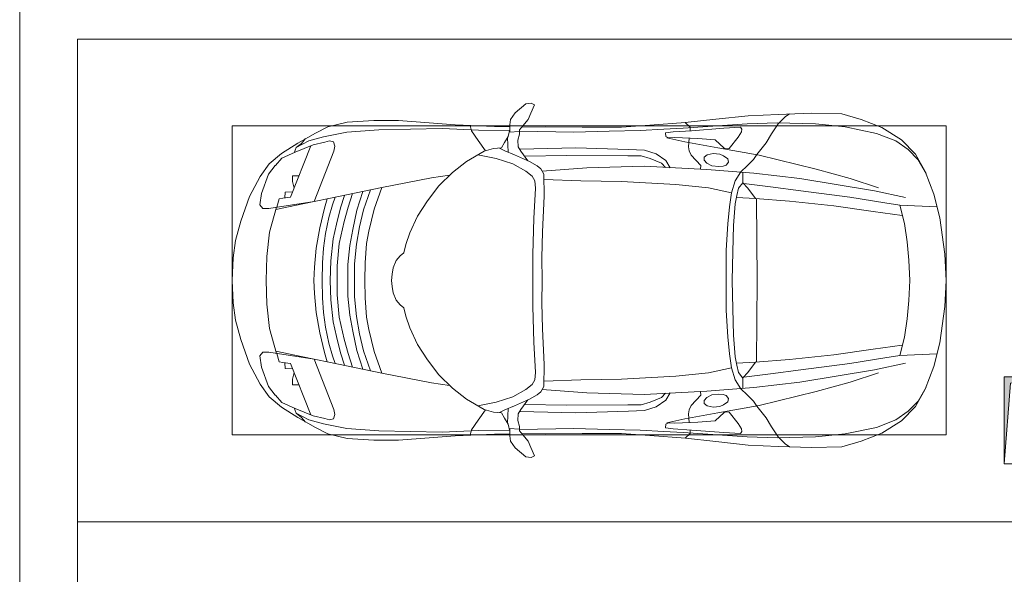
# Model space of a CAD drawing. Header units: millimetres. Extents: x -32229 to 170644, y -13689 to 125138.
# Tile 33 of 256: x -6265 to -1164, y 68227 to 71100. Entities that reach past the tile are written whole.
import ezdxf

# ---------------------------------------------------------------- set-up
doc = ezdxf.new("R2010")
doc.units = ezdxf.units.MM
for name, color, linetype, lineweight in [('A-DETL-GENF', 7, 'Continuous', 18), ('A-FLOR', 7, 'Continuous', 18), ('C-PRKG', 7, 'Continuous', 18), ('M-EQPM', 7, 'Continuous', 18)]:
    doc.layers.add(name, color=color, linetype=linetype, lineweight=lineweight)

# ---------------------------------------------------------------- blocks, each defined once
blk = doc.blocks.new('АР_Машиноместо - 4900x2400_М__5300х2500_-V14--01 ЭО')
at = {"layer": 'A-DETL-GENF', "color": 253, "lineweight": 13, "true_color": 0xaaaaaa}
for p, q in [((1132.7, -806), (1044.2, -818.6)), ((1250, -800), (1132.7, -806)), ((1250, -800), (1367.3, -806)), ((1367.3, -806), (1455.8, -818.6)), ((943.3, -845.1), (815.8, -891)), ((1044.2, -818.6), (943.3, -845.1)), ((1455.8, -818.6), (1556.7, -845.1)), ((1556.7, -845.1), (1684.2, -891)), ((815.8, -891), (711.9, -946.2)), ((1684.2, -891), (1788.1, -946.2)), ((711.9, -946.2), (647.2, -992.8)), ((800.1, -952.6), (700.9, -989.1)), ((859, -944.1), (800.1, -952.6)), ((877.7, -958.9), (859, -944.1)), ((877.7, -991.4), (877.7, -958.9)), ((1622.3, -958.9), (1641, -944.1)), ((1622.3, -991.4), (1622.3, -958.9)), ((1641, -944.1), (1699.9, -952.6)), ((1699.9, -952.6), (1799.1, -989.1)), ((1788.1, -946.2), (1852.8, -992.8)), ((647.2, -992.8), (593.2, -1056.8)), ((700.9, -989.1), (655, -1024.3)), ((841.1, -1225.9), (877.7, -991.4)), ((1000.2, -994.5), (871.4, -1031.3)), ((1127.4, -979.8), (1000.2, -994.5)), ((1250, -977.6), (1127.4, -979.8)), ((1250, -977.6), (1372.6, -979.8)), ((1372.6, -979.8), (1499.8, -994.5)), ((1499.8, -994.5), (1628.6, -1031.3)), ((1658.9, -1225.9), (1622.3, -991.4)), ((1799.1, -989.1), (1845, -1024.3)), ((1852.8, -992.8), (1906.8, -1056.8)), ((593.2, -1056.8), (539.3, -1140.4)), ((617.9, -1057.3), (586.9, -1126.3)), ((654.7, -1024.4), (617.9, -1057.3)), ((882.6, -1027.5), (853.8, -1167.4)), ((1617.4, -1027.5), (1646.2, -1167.4)), ((1845.3, -1024.4), (1882.1, -1057.3)), ((1882.1, -1057.3), (1913.1, -1126.3)), ((1906.8, -1056.8), (1960.7, -1140.4)), ((589, -1121.6), (561.3, -1132.6)), ((1911, -1121.6), (1938.7, -1132.6)), ((539.3, -1140.4), (487.4, -1232.1)), ((540.4, -1159.6), (516.2, -1180.5)), ((561.3, -1132.6), (540.4, -1159.6)), ((586.9, -1126.3), (548.2, -1220.1)), ((853.8, -1167.4), (826.8, -1300.9)), ((1646.2, -1167.4), (1673.2, -1300.9)), ((1913.1, -1126.3), (1951.8, -1220.1)), ((1938.7, -1132.6), (1959.6, -1159.6)), ((1959.6, -1159.6), (1983.8, -1180.5)), ((1960.7, -1140.4), (2012.6, -1232.1)), ((548.2, -1220.1), (535, -1280.6)), ((1250, -1223.7), (1182.5, -1227.5)), ((1250, -1223.7), (1317.5, -1227.5)), ((1951.8, -1220.1), (1965, -1280.6)), ((487.4, -1232.1), (455.7, -1296.1)), ((580.7, -1327.1), (841.1, -1225.9)), ((978.6, -1254.6), (876.3, -1278.7)), ((1084.1, -1236), (978.6, -1254.6)), ((1083.6, -1274.6), (1007.1, -1283.7)), ((1159.1, -1267.9), (1083.6, -1274.6)), ((1182.5, -1227.5), (1084.1, -1236)), ((1250, -1266.6), (1159.1, -1267.9)), ((1250, -1266.6), (1340.9, -1267.9)), ((1317.5, -1227.5), (1415.9, -1236)), ((1340.9, -1267.9), (1416.4, -1274.6)), ((1415.9, -1236), (1521.4, -1254.6)), ((1416.4, -1274.6), (1492.9, -1283.7)), ((1521.4, -1254.6), (1623.7, -1278.7)), ((1919.3, -1327.1), (1658.9, -1225.9)), ((2012.6, -1232.1), (2044.3, -1296.1)), ((455.7, -1296.1), (430.8, -1396.6)), ((535, -1280.6), (527.2, -1305.2)), ((527.2, -1305.2), (531.8, -1326)), ((531.8, -1326), (554.4, -1333.3)), ((826.8, -1300.9), (770, -1576.5)), ((859.1, -1321.2), (819.9, -1334.4)), ((876.3, -1278.7), (828.3, -1293.7)), ((925.2, -1301.6), (859.1, -1321.2)), ((1007.1, -1283.7), (925.2, -1301.6)), ((1035, -1323.2), (958.3, -1341.1)), ((1148.3, -1312.4), (1035, -1323.2)), ((1250, -1309.3), (1148.3, -1312.4)), ((1250, -1309.3), (1351.7, -1312.4)), ((1351.7, -1312.4), (1465, -1323.2)), ((1465, -1323.2), (1541.7, -1341.1)), ((1492.9, -1283.7), (1574.8, -1301.6)), ((1574.8, -1301.6), (1640.9, -1321.2)), ((1623.7, -1278.7), (1671.7, -1293.7)), ((1640.9, -1321.2), (1680.1, -1334.4)), ((1673.2, -1300.9), (1730, -1576.5)), ((1968.2, -1326), (1945.6, -1333.3)), ((1965, -1280.6), (1972.8, -1305.2)), ((1972.8, -1305.2), (1968.2, -1326)), ((2044.3, -1296.1), (2069.2, -1396.6)), ((554.4, -1333.3), (580.7, -1327.1)), ((873.8, -1361.2), (809.9, -1383.1)), ((958.3, -1341.1), (873.8, -1361.2)), ((1059, -1354.8), (945.3, -1380.6)), ((1174.5, -1344.2), (1059, -1354.8)), ((1250, -1344.9), (1174.5, -1344.2)), ((1250, -1344.9), (1325.5, -1344.2)), ((1325.5, -1344.2), (1441, -1354.8)), ((1441, -1354.8), (1554.7, -1380.6)), ((1541.7, -1341.1), (1626.2, -1361.2)), ((1626.2, -1361.2), (1690.1, -1383.1)), ((1945.6, -1333.3), (1919.3, -1327.1)), ((430.8, -1396.6), (422, -1534.1)), ((871.4, -1401.1), (800.5, -1424.6)), ((945.3, -1380.6), (871.4, -1401.1)), ((986.2, -1425.6), (887, -1446.5)), ((1070, -1410.4), (986.2, -1425.6)), ((1168.3, -1399.8), (1070, -1410.4)), ((1250, -1400.1), (1168.3, -1399.8)), ((1250, -1400.1), (1331.7, -1399.8)), ((1331.7, -1399.8), (1430, -1410.4)), ((1430, -1410.4), (1513.8, -1425.6)), ((1513.8, -1425.6), (1613, -1446.5)), ((1554.7, -1380.6), (1628.6, -1401.1)), ((1628.6, -1401.1), (1699.5, -1424.6)), ((2069.2, -1396.6), (2078, -1534.1)), ((887, -1446.5), (790.4, -1477.3)), ((973.4, -1459.7), (884.3, -1480.8)), ((1061.9, -1445.7), (973.4, -1459.7)), ((1163.9, -1435.1), (1061.9, -1445.7)), ((1250, -1435.1), (1163.9, -1435.1)), ((1250, -1435.1), (1336.1, -1435.1)), ((1336.1, -1435.1), (1438.1, -1445.7)), ((1438.1, -1445.7), (1526.6, -1459.7)), ((1526.6, -1459.7), (1615.7, -1480.8)), ((1613, -1446.5), (1709.6, -1477.3)), ((884.3, -1480.8), (782, -1518.1)), ((994.9, -1509.3), (881.7, -1536.4)), ((1060, -1496.1), (994.9, -1509.3)), ((1159.3, -1489.1), (1060, -1496.1)), ((1250, -1488.3), (1159.3, -1489.1)), ((1250, -1488.3), (1340.7, -1489.1)), ((1340.7, -1489.1), (1440, -1496.1)), ((1440, -1496.1), (1505.1, -1509.3)), ((1505.1, -1509.3), (1618.3, -1536.4)), ((1615.7, -1480.8), (1718, -1518.1)), ((422, -1534.1), (422, -1662.9)), ((770, -1576.5), (718.3, -1834.2)), ((881.7, -1536.4), (770, -1576.5)), ((1618.3, -1536.4), (1730, -1576.5)), ((1730, -1576.5), (1781.7, -1834.2)), ((2078, -1534.1), (2078, -1662.9)), ((1217.8, -1629.1), (1184.7, -1635.7)), ((1217.8, -1629.1), (1250, -1626.8)), ((1282.2, -1629.1), (1250, -1626.8)), ((1282.2, -1629.1), (1315.3, -1635.7)), ((422, -1662.9), (434.8, -1820.7)), ((1123.5, -1670.9), (1107.2, -1689.8)), ((1147.5, -1650.5), (1123.5, -1670.9)), ((1184.7, -1635.7), (1147.5, -1650.5)), ((1315.3, -1635.7), (1352.5, -1650.5)), ((1352.5, -1650.5), (1376.5, -1670.9)), ((1376.5, -1670.9), (1392.8, -1689.8)), ((2078, -1662.9), (2065.2, -1820.7)), ((1004.2, -1721.4), (917, -1761.1)), ((1064.9, -1700.5), (1004.2, -1721.4)), ((1107.2, -1689.8), (1064.9, -1700.5)), ((1392.8, -1689.8), (1435.1, -1700.5)), ((1435.1, -1700.5), (1495.8, -1721.4)), ((1495.8, -1721.4), (1583, -1761.1)), ((917, -1761.1), (837.5, -1812.1)), ((1583, -1761.1), (1662.5, -1812.1)), ((434.8, -1820.7), (444.9, -1956.8)), ((718.3, -1834.2), (705.7, -1926.7)), ((837.5, -1812.1), (761.1, -1871.7)), ((1662.5, -1812.1), (1738.9, -1871.7)), ((1781.7, -1834.2), (1794.3, -1926.7)), ((2065.2, -1820.7), (2055.1, -1956.8)), ((761.1, -1871.7), (690.7, -1941.6)), ((1738.9, -1871.7), (1809.3, -1941.6)), ((444.9, -1956.8), (453, -2159.1)), ((690.7, -1941.6), (634.6, -2015)), ((1809.3, -1941.6), (1865.4, -2015)), ((2055.1, -1956.8), (2047, -2159.1)), ((475.1, -2041), (447.5, -2034.4)), ((634.6, -2015), (580.7, -2105.7)), ((1865.4, -2015), (1919.3, -2105.7)), ((2024.9, -2041), (2052.5, -2034.4)), ((525.5, -2074.6), (475.1, -2041)), ((578.8, -2112.6), (525.5, -2074.6)), ((619.7, -2168.6), (600.3, -2072.7)), ((1880.3, -2168.6), (1899.7, -2072.7)), ((1921.2, -2112.6), (1974.5, -2074.6)), ((1974.5, -2074.6), (2024.9, -2041)), ((580.7, -2105.7), (567.1, -2153.8)), ((1919.3, -2105.7), (1932.9, -2153.8)), ((453, -2159.1), (455, -2238.9)), ((567.1, -2153.8), (564.3, -2195.4)), ((579.9, -2213.8), (564.9, -2186.5)), ((647.3, -2254.2), (619.7, -2168.6)), ((1852.7, -2254.2), (1880.3, -2168.6)), ((1920.1, -2213.8), (1935.1, -2186.5)), ((1932.9, -2153.8), (1935.7, -2195.4)), ((2047, -2159.1), (2045, -2238.9)), ((381.7, -2266.4), (417.4, -2243.4)), ((417.4, -2243.4), (445.1, -2238.7)), ((445.1, -2238.7), (481.8, -2239.5)), ((505.1, -2230), (467.5, -2239.2)), ((482, -2235.6), (479.1, -2288.7)), ((536.7, -2211.8), (505.1, -2230)), ((586.6, -2231.3), (510.1, -2227.1)), ((564.3, -2195.4), (536.7, -2211.8)), ((600.8, -2263), (579.9, -2213.8)), ((1899.2, -2263), (1920.1, -2213.8)), ((1913.4, -2231.3), (1989.9, -2227.1)), ((1935.7, -2195.4), (1963.3, -2211.8)), ((1963.3, -2211.8), (1994.9, -2230)), ((1994.9, -2230), (2032.5, -2239.2)), ((2018, -2235.6), (2020.9, -2288.7)), ((2054.9, -2238.7), (2018.2, -2239.5)), ((2082.6, -2243.4), (2054.9, -2238.7)), ((2118.3, -2266.4), (2082.6, -2243.4)), ((335.2, -2322.3), (381.7, -2266.4)), ((470, -2290), (449.8, -2306.1)), ((493.6, -2288.6), (470, -2290)), ((523.3, -2281.2), (493.6, -2288.6)), ((559, -2282.6), (523.3, -2281.2)), ((580.6, -2296), (559, -2282.6)), ((633.8, -2340.5), (600.8, -2263)), ((685.1, -2322.3), (647.3, -2254.2)), ((1814.9, -2322.3), (1852.7, -2254.2)), ((1866.2, -2340.5), (1899.2, -2263)), ((1919.4, -2296), (1941, -2282.6)), ((1941, -2282.6), (1976.7, -2281.2)), ((1976.7, -2281.2), (2006.4, -2288.6)), ((2006.4, -2288.6), (2030, -2290)), ((2030, -2290), (2050.2, -2306.1)), ((2164.8, -2322.3), (2118.3, -2266.4)), ((333.1, -2350.6), (335.2, -2322.3)), ((417.4, -2333.8), (384.4, -2347.9)), ((449.8, -2306.1), (417.4, -2333.8)), ((454.5, -2423.6), (456, -2301.1)), ((630.6, -2332.9), (580.6, -2296)), ((603.5, -2534.3), (606.1, -2314.9)), ((656.7, -2380.3), (633.8, -2340.5)), ((710, -2355.4), (685.1, -2322.3)), ((1790, -2355.4), (1814.9, -2322.3)), ((1843.3, -2380.3), (1866.2, -2340.5)), ((1869.4, -2332.9), (1919.4, -2296)), ((1896.5, -2534.3), (1893.9, -2314.9)), ((2045.5, -2423.6), (2044, -2301.1)), ((2050.2, -2306.1), (2082.6, -2333.8)), ((2082.6, -2333.8), (2115.6, -2347.9)), ((2166.9, -2350.6), (2164.8, -2322.3)), ((341.2, -2366.2), (333.1, -2350.6)), ((384.4, -2347.9), (341.2, -2366.2)), ((672.8, -2399.7), (656.7, -2380.3)), ((734.3, -2368.8), (710, -2355.4)), ((772.7, -2371.5), (734.3, -2368.8)), ((929.1, -2364.1), (772.7, -2371.5)), ((1115.2, -2358.7), (929.1, -2364.1)), ((1250, -2357.8), (1115.2, -2358.7)), ((1250, -2357.8), (1384.8, -2358.7)), ((1384.8, -2358.7), (1570.9, -2364.1)), ((1570.9, -2364.1), (1727.3, -2371.5)), ((1727.3, -2371.5), (1765.7, -2368.8)), ((1765.7, -2368.8), (1790, -2355.4)), ((1827.2, -2399.7), (1843.3, -2380.3)), ((2115.6, -2347.9), (2158.8, -2366.2)), ((2158.8, -2366.2), (2166.9, -2350.6)), ((456.8, -2613.6), (454.5, -2423.6)), ((684.8, -2406.5), (667.8, -2638.3)), ((700.6, -2415.4), (672.8, -2399.7)), ((813.8, -2416.7), (700.6, -2415.4)), ((999.2, -2409.3), (813.8, -2416.7)), ((1132.7, -2404.6), (999.2, -2409.3)), ((1250, -2406.6), (1132.7, -2404.6)), ((1250, -2406.6), (1367.3, -2404.6)), ((1367.3, -2404.6), (1500.8, -2409.3)), ((1500.8, -2409.3), (1686.2, -2416.7)), ((1686.2, -2416.7), (1799.4, -2415.4)), ((1799.4, -2415.4), (1827.2, -2399.7)), ((1815.2, -2406.5), (1832.2, -2638.3)), ((2043.2, -2613.6), (2045.5, -2423.6)), ((604.4, -2850.8), (603.5, -2534.3)), ((1895.6, -2850.8), (1896.5, -2534.3)), ((456.1, -2818.3), (456.8, -2613.6)), ((667.8, -2638.3), (659.3, -2936)), ((1832.2, -2638.3), (1840.7, -2936)), ((2043.9, -2818.3), (2043.2, -2613.6)), ((446, -2964.8), (456.1, -2818.3)), ((604.4, -2919.4), (604.4, -2850.8)), ((1895.6, -2919.4), (1895.6, -2850.8)), ((2054, -2964.8), (2043.9, -2818.3)), ((618.7, -2966.7), (604.4, -2919.4)), ((659.3, -2936), (676.4, -3260.1)), ((1840.7, -2936), (1823.6, -3260.1)), ((1881.3, -2966.7), (1895.6, -2919.4)), ((432.8, -3149.3), (446, -2964.8)), ((643.6, -3024.6), (618.7, -2966.7)), ((1856.4, -3024.6), (1881.3, -2966.7)), ((2067.2, -3149.3), (2054, -2964.8)), ((485.6, -3046.1), (480.8, -3085)), ((504.5, -3046.6), (485.6, -3046.1)), ((512.2, -3061.4), (504.5, -3046.6)), ((665.1, -3046.1), (643.6, -3024.6)), ((1834.9, -3046.1), (1856.4, -3024.6)), ((1987.8, -3061.4), (1995.5, -3046.6)), ((1995.5, -3046.6), (2014.4, -3046.1)), ((2014.4, -3046.1), (2019.2, -3085)), ((480.8, -3085), (474.8, -3179.9)), ((510.9, -3094.6), (512.2, -3061.4)), ((515.3, -3213.7), (510.9, -3094.6)), ((1984.7, -3213.7), (1989.1, -3094.6)), ((1989.1, -3094.6), (1987.8, -3061.4)), ((2019.2, -3085), (2025.2, -3179.9)), ((415.7, -3305.9), (432.8, -3149.3)), ((456.9, -3174.2), (432.9, -3148.3)), ((2043.1, -3174.2), (2067.1, -3148.3)), ((2084.3, -3305.9), (2067.1, -3148.3)), ((475.2, -3173.5), (456.9, -3174.2)), ((474.8, -3179.9), (462.2, -3347.3)), ((558.4, -3165.4), (513.6, -3168)), ((579.5, -3167.7), (558.4, -3165.4)), ((601.7, -3179.4), (579.5, -3167.7)), ((654.5, -3228.1), (601.7, -3179.4)), ((1845.5, -3228.1), (1898.3, -3179.4)), ((1898.3, -3179.4), (1920.5, -3167.7)), ((1920.5, -3167.7), (1941.6, -3165.4)), ((1941.6, -3165.4), (1986.4, -3168)), ((2024.8, -3173.5), (2043.1, -3174.2)), ((2025.2, -3179.9), (2037.8, -3347.3)), ((522.2, -3303.2), (515.3, -3213.7)), ((599.8, -3262.3), (593.6, -3292.5)), ((612.1, -3245.7), (599.8, -3262.3)), ((626.8, -3246.1), (612.1, -3245.7)), ((643.2, -3259.9), (626.8, -3246.1)), ((657.2, -3286.3), (643.2, -3259.9)), ((674.6, -3227.6), (654.5, -3228.1)), ((676.4, -3260.1), (695.7, -3502.8)), ((1823.6, -3260.1), (1804.3, -3502.8)), ((1825.4, -3227.6), (1845.5, -3228.1)), ((1842.8, -3286.3), (1856.8, -3259.9)), ((1856.8, -3259.9), (1873.2, -3246.1)), ((1873.2, -3246.1), (1887.9, -3245.7)), ((1887.9, -3245.7), (1900.2, -3262.3)), ((1900.2, -3262.3), (1906.4, -3292.5)), ((1977.8, -3303.2), (1984.7, -3213.7)), ((397.1, -3474.2), (415.7, -3305.9)), ((564.6, -3349.7), (522.2, -3303.2)), ((593.6, -3292.5), (597.1, -3327.4)), ((661.1, -3321.2), (657.2, -3286.3)), ((1838.9, -3321.2), (1842.8, -3286.3)), ((1906.4, -3292.5), (1902.9, -3327.4)), ((1935.4, -3349.7), (1977.8, -3303.2)), ((2102.9, -3474.2), (2084.3, -3305.9)), ((462.2, -3347.3), (456.6, -3434.5)), ((569.7, -3360.7), (564.6, -3349.7)), ((566.8, -3375.1), (569.7, -3360.7)), ((597.1, -3327.4), (605.2, -3346.8)), ((605.2, -3346.8), (620, -3369.3)), ((638.7, -3372.5), (654.1, -3360.7)), ((654.1, -3360.7), (658.7, -3344.5)), ((658.7, -3344.5), (661.1, -3321.2)), ((1841.3, -3344.5), (1838.9, -3321.2)), ((1845.9, -3360.7), (1841.3, -3344.5)), ((1861.3, -3372.5), (1845.9, -3360.7)), ((1894.8, -3346.8), (1880, -3369.3)), ((1902.9, -3327.4), (1894.8, -3346.8)), ((1930.3, -3360.7), (1935.4, -3349.7)), ((1933.2, -3375.1), (1930.3, -3360.7)), ((2037.8, -3347.3), (2043.4, -3434.5)), ((508, -3422.8), (566.8, -3375.1)), ((620, -3369.3), (638.7, -3372.5)), ((811.1, -3414.8), (773, -3424.2)), ((853.3, -3407.2), (811.1, -3414.8)), ((825.6, -3512.1), (821, -3413)), ((965.3, -3397.8), (853.3, -3407.2)), ((1102.5, -3394.3), (965.3, -3397.8)), ((1250, -3391.3), (1102.5, -3394.3)), ((1250, -3391.3), (1397.5, -3394.3)), ((1397.5, -3394.3), (1534.7, -3397.8)), ((1534.7, -3397.8), (1646.7, -3407.2)), ((1646.7, -3407.2), (1688.9, -3414.8)), ((1674.4, -3512.1), (1679, -3413)), ((1688.9, -3414.8), (1727, -3424.2)), ((1880, -3369.3), (1861.3, -3372.5)), ((1992, -3422.8), (1933.2, -3375.1)), ((456.6, -3434.5), (466.2, -3441.1)), ((466.2, -3441.1), (481.5, -3439.1)), ((481.5, -3439.1), (508, -3422.8)), ((690.2, -3433.7), (654.7, -3470.4)), ((744.1, -3447.2), (691.3, -3447.2)), ((773, -3424.2), (744.1, -3447.2)), ((744.3, -3447), (773.2, -3472.4)), ((1755.7, -3447), (1726.8, -3472.4)), ((1727, -3424.2), (1755.7, -3447)), ((1755.7, -3447.2), (1808.7, -3447.2)), ((1809.8, -3433.7), (1845.3, -3470.4)), ((2018.5, -3439.1), (1992, -3422.8)), ((2033.8, -3441.1), (2018.5, -3439.1)), ((2043.4, -3434.5), (2033.8, -3441.1)), ((390.2, -3630), (397.1, -3474.2)), ((598.3, -3518.6), (537.9, -3567)), ((624.9, -3501.2), (598.3, -3518.6)), ((654.7, -3470.4), (624.9, -3501.2)), ((773.2, -3472.4), (825.6, -3512.1)), ((840.1, -3687.8), (826.6, -3509.6)), ((1250, -3520.1), (827.2, -3517.2)), ((1250, -3520.1), (1672.8, -3517.2)), ((1659.9, -3687.8), (1673.4, -3509.6)), ((1726.8, -3472.4), (1674.4, -3512.1)), ((1845.3, -3470.4), (1875.1, -3501.2)), ((1875.1, -3501.2), (1901.7, -3518.6)), ((1901.7, -3518.6), (1962.1, -3567)), ((2109.8, -3630), (2102.9, -3474.2)), ((537.9, -3567), (491.4, -3594.2)), ((1962.1, -3567), (2008.6, -3594.2)), ((491.4, -3594.2), (438.6, -3629.8)), ((2008.6, -3594.2), (2061.4, -3629.8)), ((384, -3802.9), (390.2, -3630)), ((403.8, -3665.5), (388.1, -3688.4)), ((438.6, -3629.8), (403.8, -3665.5)), ((2061.4, -3629.8), (2096.2, -3665.5)), ((2096.2, -3665.5), (2111.9, -3688.4)), ((2116, -3802.9), (2109.8, -3630)), ((863.9, -3917.5), (840.1, -3687.8)), ((1636.1, -3917.5), (1659.9, -3687.8)), ((387.4, -3958.4), (384, -3802.9)), ((2112.6, -3958.4), (2116, -3802.9)), ((893.6, -4121.6), (863.9, -3917.5)), ((1606.4, -4121.6), (1636.1, -3917.5)), ((416.4, -4059.2), (387.4, -3958.4)), ((2083.6, -4059.2), (2112.6, -3958.4)), ((458.6, -4167), (416.4, -4059.2)), ((2041.4, -4167), (2083.6, -4059.2)), ((914, -4272.5), (893.6, -4121.6)), ((1586, -4272.5), (1606.4, -4121.6)), ((522.5, -4267.9), (458.6, -4167)), ((1977.5, -4267.9), (2041.4, -4167)), ((596.3, -4340.6), (522.5, -4267.9)), ((955.5, -4283.9), (861, -4259.4)), ((861.2, -4260.3), (869.3, -4451.1)), ((1050.4, -4297.3), (955.5, -4283.9)), ((1449.6, -4297.3), (1544.5, -4283.9)), ((1544.5, -4283.9), (1639, -4259.4)), ((1638.8, -4260.3), (1630.7, -4451.1)), ((1903.7, -4340.6), (1977.5, -4267.9)), ((1146, -4306.7), (1050.4, -4297.3)), ((1250, -4312), (1146, -4306.7)), ((1250, -4312), (1354, -4306.7)), ((1354, -4306.7), (1449.6, -4297.3)), ((686, -4391.6), (596.3, -4340.6)), ((1814, -4391.6), (1903.7, -4340.6)), ((804.4, -4436.7), (686, -4391.6)), ((927, -4466.6), (804.4, -4436.7)), ((1573, -4466.6), (1695.6, -4436.7)), ((1695.6, -4436.7), (1814, -4391.6)), ((1114.6, -4493), (927, -4466.6)), ((1385.4, -4493), (1573, -4466.6)), ((1250, -4500), (1114.6, -4493)), ((1250, -4500), (1385.4, -4493))]:
    blk.add_line(p, q, dxfattribs=at)
at = {"layer": 'A-DETL-GENF', "color": 254, "lineweight": 13, "true_color": 0xd4d4d4}
for p, q in [((824.1, -1063.7), (818.8, -1102.9)), ((827.7, -1045), (824.1, -1063.7)), ((871.3, -1031.9), (827.7, -1045)), ((1628.7, -1031.9), (1672.3, -1045)), ((1672.3, -1045), (1675.9, -1063.7)), ((1675.9, -1063.7), (1681.2, -1102.9)), ((818.8, -1102.9), (554, -1208.1)), ((709.1, -1112.7), (708.2, -1146.9)), ((737.7, -1113.6), (709.1, -1112.7)), ((772.6, -1121.3), (737.7, -1113.6)), ((792.9, -1076.2), (791.2, -1114.5)), ((823.3, -1074.4), (792.9, -1076.2)), ((1676.7, -1074.4), (1707.1, -1076.2)), ((1681.2, -1102.9), (1946, -1208.1)), ((1707.1, -1076.2), (1708.8, -1114.5)), ((1727.4, -1121.3), (1762.3, -1113.6)), ((1762.3, -1113.6), (1790.9, -1112.7)), ((1790.9, -1112.7), (1791.8, -1146.9)), ((561.7, -1132.1), (527.9, -1198.6)), ((1938.3, -1132.1), (1972.1, -1198.6)), ((527.9, -1198.6), (507.4, -1274.3)), ((1972.1, -1198.6), (1992.6, -1274.3)), ((507.4, -1274.3), (483.4, -1395.6)), ((1992.6, -1274.3), (2016.6, -1395.6)), ((483.4, -1395.6), (470.9, -1561.4)), ((2016.6, -1395.6), (2029.1, -1561.4)), ((470.9, -1561.4), (462.8, -1889.5)), ((2029.1, -1561.4), (2037.2, -1889.5)), ((462.8, -1889.5), (471.8, -2077.7)), ((2037.2, -1889.5), (2028.2, -2077.7)), ((471.8, -2077.7), (474.5, -2239.3)), ((2028.2, -2077.7), (2025.5, -2239.3)), ((483.3, -2571.4), (478, -2290)), ((570.6, -2291.4), (564.4, -2580.5)), ((1929.4, -2291.4), (1935.6, -2580.5)), ((2016.7, -2571.4), (2022, -2290)), ((728.4, -2415.7), (733.8, -2606.7)), ((1771.6, -2415.7), (1766.2, -2606.7)), ((477.8, -2754.7), (483.3, -2571.4)), ((564.4, -2580.5), (571.6, -2853.3)), ((1935.6, -2580.5), (1928.4, -2853.3)), ((2022.2, -2754.7), (2016.7, -2571.4)), ((733.8, -2606.7), (737.8, -2818.3)), ((1766.2, -2606.7), (1762.2, -2818.3)), ((473.9, -2913.7), (477.8, -2754.7)), ((2026.1, -2913.7), (2022.2, -2754.7)), ((571.6, -2853.3), (575.7, -2937.4)), ((737.8, -2818.3), (752.8, -3099)), ((1762.2, -2818.3), (1747.2, -3099)), ((1928.4, -2853.3), (1924.3, -2937.4)), ((466.3, -3036.3), (473.9, -2913.7)), ((575.7, -2937.4), (595.2, -2997.9)), ((1924.3, -2937.4), (1904.8, -2997.9)), ((2033.7, -3036.3), (2026.1, -2913.7)), ((595.2, -2997.9), (629, -3048.1)), ((1904.8, -2997.9), (1871, -3048.1)), ((462, -3136.6), (466.3, -3036.3)), ((512.5, -3053.2), (532.7, -3145.9)), ((629, -3048.1), (666.7, -3069.7)), ((1871, -3048.1), (1833.3, -3069.7)), ((1987.5, -3053.2), (1967.3, -3145.9)), ((2038, -3136.6), (2033.7, -3036.3)), ((752.8, -3099), (771.7, -3268.5)), ((1747.2, -3099), (1728.3, -3268.5)), ((439.5, -3468.5), (462, -3136.6)), ((532.7, -3145.9), (564, -3316.2)), ((1967.3, -3145.9), (1936, -3316.2)), ((2060.5, -3468.5), (2038, -3136.6)), ((771.7, -3268.5), (797.1, -3388.2)), ((1728.3, -3268.5), (1702.9, -3388.2)), ((564, -3316.2), (602.3, -3530.2)), ((1093.5, -3360.7), (957.1, -3368.9)), ((1250, -3360.7), (1093.5, -3360.7)), ((1250, -3360.7), (1406.5, -3360.7)), ((1406.5, -3360.7), (1542.9, -3368.9)), ((1936, -3316.2), (1897.7, -3530.2)), ((734.6, -3405.8), (688.5, -3435.5)), ((797.1, -3388.2), (734.6, -3405.8)), ((870, -3377.1), (797.1, -3388.2)), ((957.1, -3368.9), (870, -3377.1)), ((1542.9, -3368.9), (1630, -3377.1)), ((1630, -3377.1), (1702.9, -3388.2)), ((1702.9, -3388.2), (1765.4, -3405.8)), ((1765.4, -3405.8), (1811.5, -3435.5)), ((434.2, -3623.7), (439.5, -3468.5)), ((749.1, -3450.8), (765.5, -3589.1)), ((1750.9, -3450.8), (1734.5, -3589.1)), ((2065.8, -3623.7), (2060.5, -3468.5)), ((695.7, -3502.8), (723.2, -3741.5)), ((1804.3, -3502.8), (1776.8, -3741.5)), ((602.3, -3530.2), (673.6, -3827.1)), ((1897.7, -3530.2), (1826.4, -3827.1)), ((765.5, -3589.1), (785.7, -3746.6)), ((1734.5, -3589.1), (1714.3, -3746.6)), ((438.6, -3823.4), (434.2, -3623.7)), ((2061.4, -3823.4), (2065.8, -3623.7)), ((723.2, -3741.5), (786.9, -4128.3)), ((785.7, -3746.6), (819.4, -4000.8)), ((1714.3, -3746.6), (1680.6, -4000.8)), ((1776.8, -3741.5), (1713.1, -4128.3)), ((454.7, -3976.8), (438.6, -3823.4)), ((2045.3, -3976.8), (2061.4, -3823.4)), ((673.6, -3827.1), (722.7, -4001.8)), ((1826.4, -3827.1), (1777.3, -4001.8)), ((488.6, -4138.1), (454.7, -3976.8)), ((2011.4, -4138.1), (2045.3, -3976.8)), ((722.7, -4001.8), (771.7, -4149.8)), ((819.4, -4000.8), (849, -4182.8)), ((1680.6, -4000.8), (1651, -4182.8)), ((1777.3, -4001.8), (1728.3, -4149.8)), ((786.9, -4128.3), (821.1, -4289.8)), ((1713.1, -4128.3), (1678.9, -4289.8)), ((527.8, -4239.8), (488.6, -4138.1)), ((849, -4182.8), (861.2, -4260.3)), ((1651, -4182.8), (1638.8, -4260.3)), ((1972.2, -4239.8), (2011.4, -4138.1)), ((571.5, -4303.1), (527.8, -4239.8)), ((1928.5, -4303.1), (1972.2, -4239.8)), ((625, -4354.8), (571.5, -4303.1)), ((1875, -4354.8), (1928.5, -4303.1)), ((696.3, -4395.8), (625, -4354.8)), ((1803.7, -4395.8), (1875, -4354.8))]:
    blk.add_line(p, q, dxfattribs=at)
at = {"layer": 'C-PRKG', "color": 253, "lineweight": 13, "true_color": 0xaaaaaa}
for p, q in [((2500, 0), (0, 0)), ((0, 0), (0, -5300)), ((2500, 0), (2500, -5300)), ((450, -800), (450, -4500)), ((450, -800), (2050, -800)), ((2050, -800), (2050, -4500)), ((450, -4500), (2050, -4500))]:
    blk.add_line(p, q, dxfattribs=at)
blk = doc.blocks.new('АР_Машиноместо - 4900x2400_М__5300х2500_-3113489--01 ЭО')
at = {"layer": 'C-PRKG', "color": 253, "lineweight": 13, "true_color": 0xaaaaaa}
for p, q in [((0, 0), (0, 5300)), ((2500, 0), (0, 0))]:
    blk.add_line(p, q, dxfattribs=at)
blk = doc.blocks.new('АР_Канал вертикальный прямоугольный - ВК-6260076--01 ЭО')
at = {"layer": 'M-EQPM', "lineweight": 13, "true_color": 0xe2e2e2}
blk.add_hatch(color=254, dxfattribs=at).paths.add_polyline_path([(-100, -225), (-67.5, 192.5), (100, 225), (-100, 225)])
at = {"layer": 'M-EQPM', "color": 253, "lineweight": 13, "true_color": 0xaaaaaa}
for p, q in [((100, 225), (-100, 225)), ((-100, 225), (-100, -225)), ((100, 225), (-100, 225)), ((-100, 225), (-100, -225)), ((-100, -225), (-100, 225)), ((-100, 225), (100, 225)), ((-67.5, 192.5), (100, 225)), ((-67.5, 192.5), (100, 225)), ((100, -225), (100, 225)), ((100, 225), (100, -225)), ((-100, -225), (-67.5, 192.5)), ((-100, -225), (-67.5, 192.5)), ((-100, -225), (100, -225)), ((100, -225), (-100, -225))]:
    blk.add_line(p, q, dxfattribs=at)
blk = doc.blocks.new('Наметкина 10_РД_АР_П_rvt-1--01 ЭО')
at = {"layer": 'A-FLOR', "color": 253, "lineweight": 13, "true_color": 0xaaaaaa}
for p, q in [((-6264.7, 71500), (-6264.7, 65450)), ((-6264.7, 65450), (-6264.7, 71500))]:
    blk.add_line(p, q, dxfattribs=at)
at = {"layer": 'C-PRKG', "color": 253, "lineweight": 13, "true_color": 0xaaaaaa}
for name, rotation in [('АР_Машиноместо - 4900x2400_М__5300х2500_-V14--01 ЭО', 90.00000000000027), ('АР_Машиноместо - 4900x2400_М__5300х2500_-3113489--01 ЭО', 269.9999999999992)]:
    blk.add_blockref(name, (-5964.7, 68500), dxfattribs=dict(at, rotation=rotation))
at = {"layer": 'M-EQPM', "color": 253, "lineweight": 13, "true_color": 0xaaaaaa}
blk.add_blockref('АР_Канал вертикальный прямоугольный - ВК-6260076--01 ЭО', (-1064.7, 69025), dxfattribs=at)

msp = doc.modelspace()

# ---------------------------------------------------------------- block references
at = {"lineweight": 5}
msp.add_blockref('Наметкина 10_РД_АР_П_rvt-1--01 ЭО', (0, 0), dxfattribs=at)

doc.saveas('drawing.dxf')
